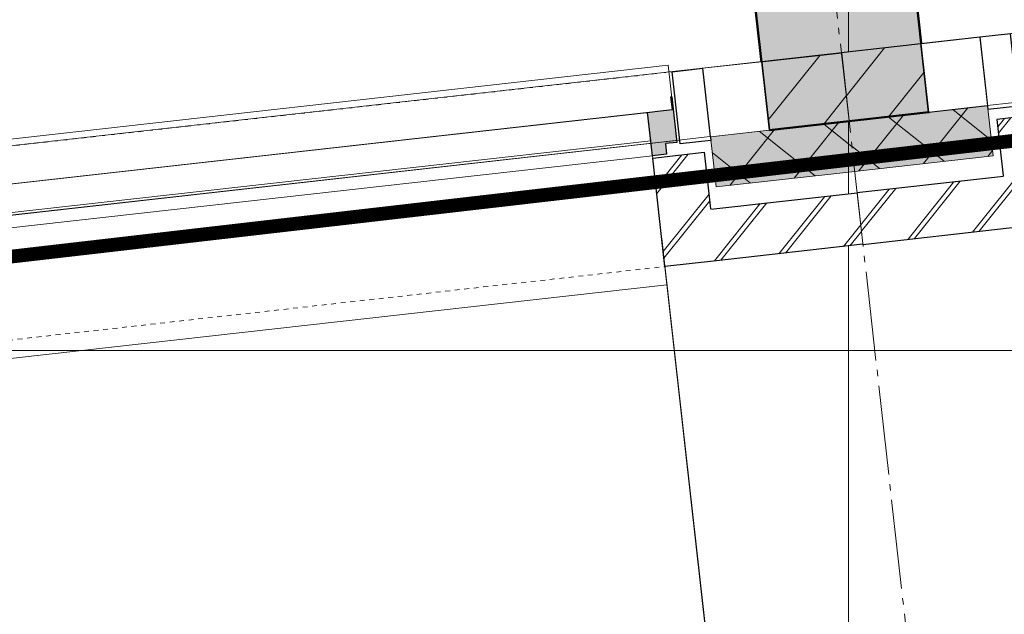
# Model space of a CAD drawing. Header units: millimetres. Extents: x -38031 to 110605, y -30229 to 92226.
# Tile 102 of 194: x 33805 to 35949, y 2925 to 4220. Entities that reach past the tile are written whole.
import ezdxf

# ---------------------------------------------------------------- set-up
doc = ezdxf.new("R2010")
doc.units = ezdxf.units.MM
doc.header["$LTSCALE"] = 50
doc.set_wipeout_variables(frame=1)
for name, pattern in [('HIDDEN', [9.525, 6.35, -3.175]), ('STYLE_01', [0.41664, 0.20828, -0.20836]), ('STYLE_07', [1.875, 0.625, -0.20828, 0.625, -0.20836, 0.06943, -0.13893]), ('STYLE_11', [5, 3.888855, -0.416718, 0.277786, -0.416641])]:
    doc.linetypes.add(name, pattern=pattern)
for name, color, linetype, lineweight in [('00 ALGEMEEN', 7, 'Continuous', 15), ('05 LINE-.Stramien', 1, 'STYLE_11', 15), ('05 LINE-0.10 grijs', 8, 'Continuous', 9), ('21 WAND BUITEN-21F_baksteen', 7, 'Continuous', 25), ('21 WAND BUITEN-21F_kalkzandsteen', 7, 'Continuous', 25), ('21 WAND BUITEN-21G_hsb', 1, 'Continuous', 15), ('21 WAND BUITEN-29_isolatie', 1, 'Continuous', 15), ('28 CONSTRUCTIE-28E_beton', 5, 'Continuous', 50), ('Guides', 203, 'Continuous', 13), ('koppenmaten', 163, 'Continuous', 15), ('stramien', 1, 'Continuous', 15)]:
    doc.layers.add(name, color=color, linetype=linetype, lineweight=lineweight)
for name, color, linetype in [('AL$1A---_ALGEMEEN', 8, 'Continuous'), ('AM$1A---_ARCERING', 8, 'Continuous'), ('AT$1A---_TEKST025', 8, 'Continuous'), ('BOUWKUNDIG', 8, 'Continuous'), ('brandscheiding', 5, 'HIDDEN')]:
    doc.layers.add(name, color=color, linetype=linetype)
doc.styles.add('Arial', font='ARIAL.TTF')
doc.dimstyles.new('VyA', dxfattribs={"dimtxt": 2.272868, "dimasz": 2.120801, "dimexe": 1.5, "dimexo": 1.59, "dimgap": 0.5, "dimtad": 1, "dimdec": 0, "dimzin": 11, "dimtxsty": 'Arial', "dimblk": 'VW_SLASH', "dimcen": 0, "dimdle": 1, "dimazin": 0, "dimtfac": 0.8, "dimtdec": 0, "dimtix": 1, "dimtmove": 0, "dimatfit": 0, "dimldrblk": 'VW_FILLEDARROW', "dimfxl": 0, "dimfrac": 2, "dimtolj": 1, "dimtzin": 11, "dimarcsym": 0})
pattern_1 = [(45, (0, 0), (70.7107, -70.7107), []), (45, (7.07, -7.07), (70.7107, -70.7107), [])]
pattern_2 = [(135, (0, 0), (70.7107, 70.7107), []), (45, (299.34, -299.34), (70.7107, -70.7107), [])]
pattern_3 = [(45, (0, 0), (70.7107, -70.7107), [])]

# ---------------------------------------------------------------- blocks, each defined once
blk = doc.blocks.new('zijdetail kozijn 2kops')
at = {"color": 0}
blk.add_wipeout([(-63, 420), (-130, 420), (-130, 262), (-63, 262)], dxfattribs=at).dxf.layer = 'AL$1A---_ALGEMEEN'
at = {"layer": 'AM$1A---_ARCERING', "linetype": 'Continuous', "lineweight": 0}
blk.add_hatch(color=256, dxfattribs=at).paths.add_polyline_path([(-54.2, 338), (-54.2, 366), (-56, 366), (-56, 266), (-31, 266), (-31, 243), (0, 243), (0, 338), (-22, 338)])
at = {"layer": 'AL$1A---_ALGEMEEN', "color": 0}
for points in [[(-63, 420), (-130, 420), (-130, 262), (-63, 262)], [(-54.2, 338), (-54.2, 366), (-56, 366), (-56, 266), (-31, 266), (-31, 243), (0, 243), (0, 338), (-22, 338)]]:
    blk.add_lwpolyline(points, close=True, dxfattribs=at)
blk = doc.blocks.new('31x_alu-1e-mk106b-p')
at = {"color": 0}
blk.add_wipeout([(-338, 1648), (-338, 0), (-276, 0), (-276, 1648)], dxfattribs=at).dxf.layer = '05 LINE-0.10 grijs'
at = {"layer": '05 LINE-0.10 grijs', "color": 0}
for points in [[(-435, 1704), (-338, 1704), (-338, -56), (-435, -56)], [(-338, 1648), (-338, 0), (-276, 0), (-276, 1648)]]:
    blk.add_lwpolyline(points, close=True, dxfattribs=at)
at = {"layer": '00 ALGEMEEN', "color": 0, "xscale": -1, "rotation": 90}
blk.add_blockref('zijdetail kozijn 2kops', (0, 1648), dxfattribs=at)
at = {"layer": '00 ALGEMEEN', "color": 0, "rotation": 90}
blk.add_blockref('zijdetail kozijn 2kops', (0, 0), dxfattribs=at)
at = {"layer": '05 LINE-0.10 grijs', "color": 0, "linetype": 'STYLE_01'}
blk.add_line((-420, 1711), (-420, -63), dxfattribs=at)
at = {"layer": '05 LINE-0.10 grijs', "color": 0}
blk.add_lwpolyline([(-243, 1648), (40, 1648), (40, 0), (-243, 0)], close=True, dxfattribs=at)
at = {"color": 0}
blk.add_wipeout([(-113, -113), (-113, -434), (0, -434), (0, -113), (0, 0), (-238, 0), (-238, -113), (-114, -113)], dxfattribs=at).dxf.layer = '21 WAND BUITEN-21F_baksteen'
at = {"layer": 'AM$1A---_ARCERING', "linetype": 'Continuous', "lineweight": 5}
h = blk.add_hatch(dxfattribs=at)
h.set_pattern_fill('BAKSTEEN', color=256, style=0, pattern_type=2)
h.set_pattern_definition(pattern_1)
edge = h.paths.add_edge_path()
edge.add_line((-113, -113), (-113, -434))
edge.add_line((-113, -434), (0, -434))
edge.add_line((0, -434), (0, -113))
edge.add_line((0, -113), (0, 0))
edge.add_line((0, 0), (-238, 0))
edge.add_line((-238, 0), (-238, -113))
edge.add_line((-238, -113), (-114, -113))
at = {"layer": 'AM$1A---_ARCERING', "linetype": 'Continuous', "lineweight": 0}
blk.add_hatch(color=256, dxfattribs=at).paths.add_polyline_path([(-160, -130), (-270, -130), (-270, -434), (-160, -434)])
at = {"layer": 'AM$1A---_ARCERING', "linetype": 'Continuous', "lineweight": 5}
h = blk.add_hatch(dxfattribs=at)
h.set_pattern_fill('ISOLATIE', color=256, style=0, pattern_type=2)
h.set_pattern_definition(pattern_2)
h.paths.add_polyline_path([(-160, -130), (-270, -130), (-270, -434), (-160, -434)])
at = {"layer": '05 LINE-0.10 grijs', "color": 0, "linetype": 'STYLE_01'}
blk.add_line((0, 1648), (0, 0), dxfattribs=at)
at = {"layer": '21 WAND BUITEN-21F_baksteen', "color": 0}
blk.add_line((-113, -113), (-113, -434), dxfattribs=at)
at = {"layer": '21 WAND BUITEN-21F_baksteen', "color": 0, "flags": 128}
blk.add_lwpolyline([(0, -434), (0, -113), (0, 0), (-238, 0), (-238, -113), (-114, -113)], dxfattribs=at)
at = {"layer": '21 WAND BUITEN-29_isolatie', "color": 0}
blk.add_line((-160, -434), (-160, -130), dxfattribs=at)
at = {"layer": '21 WAND BUITEN-29_isolatie', "color": 0, "flags": 128}
blk.add_lwpolyline([(-160, -130), (-270, -130), (-270, -434)], dxfattribs=at)
at = {"color": 0}
for points, layer in [([(-113, 1761), (-113, 2082), (0, 2082), (0, 1761), (0, 1648), (-238, 1648), (-238, 1761), (-114, 1761)], '21 WAND BUITEN-21F_baksteen'), ([(-420, -130), (-420, -434), (-270, -434), (-270, -130)], '21 WAND BUITEN-21F_kalkzandsteen')]:
    blk.add_wipeout(points, dxfattribs=at).dxf.layer = layer
at = {"layer": 'AM$1A---_ARCERING', "linetype": 'Continuous', "lineweight": 0}
blk.add_hatch(color=256, dxfattribs=at).paths.add_polyline_path([(-160, 1778), (-270, 1778), (-270, 2082), (-160, 2082)])
at = {"layer": 'AM$1A---_ARCERING', "linetype": 'Continuous', "lineweight": 5}
h = blk.add_hatch(dxfattribs=at)
h.set_pattern_fill('ISOLATIE', color=256, style=0, pattern_type=2)
h.set_pattern_definition(pattern_2)
h.paths.add_polyline_path([(-160, 1778), (-270, 1778), (-270, 2082), (-160, 2082)])
h = blk.add_hatch(dxfattribs=at)
h.set_pattern_fill('BAKSTEEN', color=256, style=0, pattern_type=2)
h.set_pattern_definition(pattern_1)
edge = h.paths.add_edge_path()
edge.add_line((-113, 1761), (-113, 2082))
edge.add_line((-113, 2082), (0, 2082))
edge.add_line((0, 2082), (0, 1761))
edge.add_line((0, 1761), (0, 1648))
edge.add_line((0, 1648), (-238, 1648))
edge.add_line((-238, 1648), (-238, 1761))
edge.add_line((-238, 1761), (-114, 1761))
h = blk.add_hatch(dxfattribs=at)
h.set_pattern_fill('KALKZANDSTEEN', color=256, style=0, pattern_type=2)
h.set_pattern_definition(pattern_3)
h.paths.add_polyline_path([(-420, -130), (-420, -434), (-270, -434), (-270, -130)])
at = {"layer": '21 WAND BUITEN-21F_baksteen', "color": 0}
blk.add_line((-113, 1761), (-113, 2082), dxfattribs=at)
at = {"layer": '21 WAND BUITEN-21F_baksteen', "color": 0, "flags": 128}
blk.add_lwpolyline([(0, 2082), (0, 1761), (0, 1648), (-238, 1648), (-238, 1761), (-114, 1761)], dxfattribs=at)
at = {"layer": '21 WAND BUITEN-21F_kalkzandsteen', "color": 0}
blk.add_line((-420, -130), (-420, -434), dxfattribs=at)
at = {"layer": '21 WAND BUITEN-21F_kalkzandsteen', "color": 0, "flags": 128}
blk.add_lwpolyline([(-270, -434), (-270, -130), (-420, -130)], dxfattribs=at)
at = {"layer": '21 WAND BUITEN-29_isolatie', "color": 0}
blk.add_line((-160, 2082), (-160, 1778), dxfattribs=at)
at = {"layer": '21 WAND BUITEN-29_isolatie', "color": 0, "flags": 128}
blk.add_lwpolyline([(-160, 1778), (-270, 1778), (-270, 2082)], dxfattribs=at)
at = {"color": 0}
blk.add_wipeout([(-420, 1778), (-420, 2082), (-270, 2082), (-270, 1778)], dxfattribs=at).dxf.layer = '21 WAND BUITEN-21F_kalkzandsteen'
at = {"layer": 'AM$1A---_ARCERING', "linetype": 'Continuous', "lineweight": 5}
h = blk.add_hatch(dxfattribs=at)
h.set_pattern_fill('KALKZANDSTEEN', color=256, style=0, pattern_type=2)
h.set_pattern_definition(pattern_3)
h.paths.add_polyline_path([(-420, 1778), (-420, 2082), (-270, 2082), (-270, 1778)])
at = {"layer": '21 WAND BUITEN-21F_kalkzandsteen', "color": 0}
blk.add_line((-420, 1778), (-420, 2082), dxfattribs=at)
at = {"layer": '21 WAND BUITEN-21F_kalkzandsteen', "color": 0, "flags": 128}
blk.add_lwpolyline([(-270, 2082), (-270, 1778), (-420, 1778)], dxfattribs=at)
blk = doc.blocks.new('VW_SLASH')
at = {"layer": 'AL$1A---_ALGEMEEN', "color": 0, "linetype": 'ByBlock', "lineweight": -2}
blk.add_line((0, 0), (-1, 0), dxfattribs=at)
at = {"layer": 'AL$1A---_ALGEMEEN', "color": 0, "linetype": 'ByBlock', "lineweight": 5}
blk.add_line((0.5, 0.5), (-0.5, -0.5), dxfattribs=at)
blk = doc.blocks.new('*D1137')
at = {"layer": 'koppenmaten', "color": 0, "lineweight": -2}
for p, q in [((-54908, -209), (-54908, -1464.8)), ((-53260, -209), (-53260, -1464.8)), ((-53262.1, -1463.3), (-54905.9, -1463.3))]:
    blk.add_line(p, q, dxfattribs=at)
at = {"layer": 'koppenmaten', "color": 0, "lineweight": -2, "xscale": 2.12080078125, "yscale": 2.12080078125, "zscale": 2.12080078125, "rotation": 180}
blk.add_blockref('VW_SLASH', (-54908, -1463.3), dxfattribs=at)
at = {"layer": 'koppenmaten', "color": 0, "lineweight": -2, "xscale": 2.12080078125, "yscale": 2.12080078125, "zscale": 2.12080078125}
blk.add_blockref('VW_SLASH', (-53260, -1463.3), dxfattribs=at)
at = {"layer": 'AT$1A---_TEKST025', "insert": (-54084, -1437.1), "char_height": 2.273, "attachment_point": 5, "style": 'Arial'}
blk.add_mtext('\\A1;13K+V=82400', dxfattribs=at)
blk = doc.blocks.new('VW_FILLEDARROW')
at = {"layer": 'AL$1A---_ALGEMEEN', "color": 0, "lineweight": -2}
blk.add_solid([(0, 0), (0.5, 0.5), (0.5, -0.5)], dxfattribs=at)
blk = doc.blocks.new('*D1138')
at = {"layer": 'koppenmaten', "color": 0, "lineweight": -2}
for p, q in [((-53260.5, -152.9), (-53260.5, -1464.8)), ((-52393, -209), (-52393, -1464.8)), ((-52395.1, -1463.3), (-53258.4, -1463.3))]:
    blk.add_line(p, q, dxfattribs=at)
at = {"layer": 'koppenmaten', "color": 0, "lineweight": -2, "xscale": 2.12080078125, "yscale": 2.12080078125, "zscale": 2.12080078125, "rotation": 180}
blk.add_blockref('VW_SLASH', (-53260.5, -1463.3), dxfattribs=at)
at = {"layer": 'koppenmaten', "color": 0, "lineweight": -2, "xscale": 2.12080078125, "yscale": 2.12080078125, "zscale": 2.12080078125}
blk.add_blockref('VW_SLASH', (-52393, -1463.3), dxfattribs=at)
at = {"layer": 'AT$1A---_TEKST025', "insert": (-52826.7, -1437.1), "char_height": 2.273, "attachment_point": 5, "style": 'Arial'}
blk.add_mtext('\\A1;7K-V=43376', dxfattribs=at)
blk = doc.blocks.new('kolom 350x350')
at = {"layer": 'AM$1A---_ARCERING', "linetype": 'Continuous', "lineweight": 0}
blk.add_hatch(color=256, dxfattribs=at).paths.add_polyline_path([(-175, 350), (175, 350), (175, 0), (-175, 0)])
at = {"layer": '28 CONSTRUCTIE-28E_beton', "color": 0}
blk.add_lwpolyline([(-175, 350), (175, 350), (175, 0), (-175, 0)], close=True, dxfattribs=at)
blk = doc.blocks.new('metselwerk zo gevel 1e verd')
at = {"layer": '00 ALGEMEEN', "color": 8, "xscale": -1, "rotation": 90.00000000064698}
blk.add_blockref('31x_alu-1e-mk106b-p', (-50744.5, -270.32735), dxfattribs=at)
at = {"layer": '00 ALGEMEEN', "color": 8, "xscale": -1, "rotation": 89.99999914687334}
blk.add_blockref('31x_alu-1e-mk106b-p', (-53260, -270.32742), dxfattribs=at)
at = {"layer": '05 LINE-.Stramien', "color": 8}
blk.add_line((-52826, -2275.00786), (-52826, 1174.99214), dxfattribs=at)
at = {"layer": 'Guides', "color": 8}
for p, q in [((-93461, 150), (15460, 150)), ((-93461, 0), (15460, 0))]:
    blk.add_line(p, q, dxfattribs=at)
at = {"layer": '00 ALGEMEEN', "color": 8, "xscale": -1}
blk.add_blockref('kolom 350x350', (-52826, -0.32735), dxfattribs=at)
at = {"layer": 'koppenmaten', "color": 8}
for base, p1, p2, override, picture, middle in [((-53260.5000000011, -1463.2859481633), (-52392.9900000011, -207.4453505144), (-53260.5000000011, -151.3273539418), {"dimtxt": 2.272868, "dimgap": 25, "dimlfac": 50, "dimpost": '7K-V=<>', "dimtxsty": 'Arial', "dimtmove": 2}, '*D1138', (-52826.7450000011, -1437.1247079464)), ((-54908, -1463.28595), (-53260, -207.44536), (-54908, -207.44534), {"dimtxt": 2.272868, "dimgap": 25, "dimlfac": 50, "dimpost": '13K+V=<>', "dimtxsty": 'Arial', "dimtmove": 2}, '*D1137', (-54084, -1437.12471))]:
    dim = blk.add_linear_dim(base=base, p1=p1, p2=p2, dimstyle='VyA', override=override, dxfattribs=at)
    dim.commit()
    dim.dimension.update_dxf_attribs({"geometry": picture, "text_midpoint": middle})
at = {"color": 8}
for points in [[(-53130, 149.67265), (-53001, 149.67265), (-53001, -0.32735), (-53130, -0.32735)], [(-52651, 149.67265), (-52522.5, 149.67265), (-52522.5, -0.32735), (-52651, -0.32735)]]:
    blk.add_wipeout(points, dxfattribs=at).dxf.layer = '21 WAND BUITEN-21G_hsb'
at = {"layer": '21 WAND BUITEN-21G_hsb', "color": 8}
for points in [[(-53130, 149.67265), (-53001, 149.67265), (-53001, -0.32735), (-53130, -0.32735)], [(-52651, 149.67265), (-52522.5, 149.67265), (-52522.5, -0.32735), (-52651, -0.32735)]]:
    blk.add_lwpolyline(points, close=True, dxfattribs=at)
blk = doc.blocks.new('200254 W 211 30-06-2008')
at = {"layer": 'stramien', "linetype": 'STYLE_07', "ltscale": 50}
for p, q in [((19746.949, 2737.405), (19746.949, 3963.005)), ((18888.739, 2999.551), (21031.949, 3240.237)), ((18923.73, 3085.945), (21069.721, 3085.945))]:
    blk.add_line(p, q, dxfattribs=at)
at = {"layer": '00 ALGEMEEN', "color": 0, "xscale": 0.02, "yscale": 0.02, "zscale": 0.02, "rotation": 6.40755072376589}
blk.add_blockref('metselwerk zo gevel 1e verd', (20796.892, 3213.846), dxfattribs=at)

msp = doc.modelspace()

# ---------------------------------------------------------------- block references
at = {"layer": 'BOUWKUNDIG', "xscale": 50, "yscale": 50, "zscale": 50}
msp.add_blockref('200254 W 211 30-06-2008', (-951737.5, -150797.3), dxfattribs=at)

# ---------------------------------------------------------------- next in the draw order: linework, layer by layer
at = {"layer": 'brandscheiding', "const_width": 30}
msp.add_lwpolyline([(56890, 25700), (29340, 25700), (29340, 23260), (27520, 23260), (27520, 2980), (58112.4, 6515.8)], dxfattribs=at)

doc.saveas('drawing.dxf')
